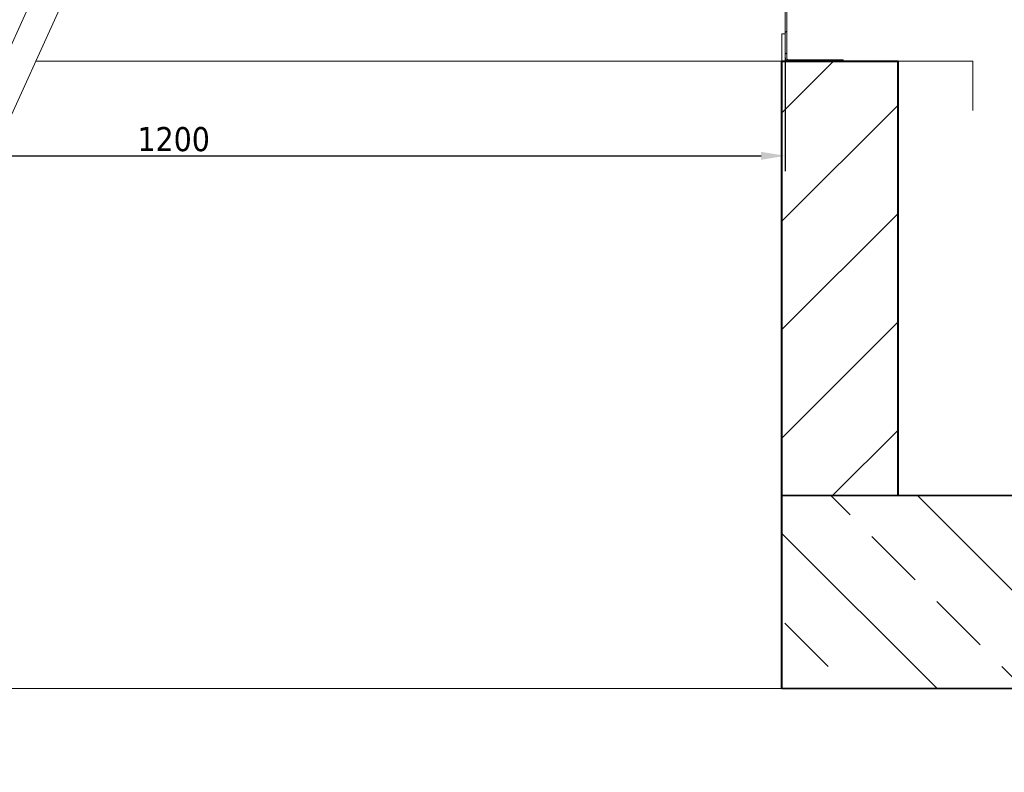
# Model space of a CAD drawing. Header units: millimetres. Extents: x -1893473 to 942156, y -534599 to 942944.
# Tile 14 of 16: x -84186 to -83166, y -266883 to -266103. Entities that reach past the tile are written whole.
import ezdxf

# ---------------------------------------------------------------- set-up
doc = ezdxf.new("R2010")
doc.units = ezdxf.units.MM
doc.header["$LTSCALE"] = 0.2
doc.layers.get('0').update_dxf_attribs({"lineweight": 0})
for name, color, linetype, lineweight in [('!! 1_hatch projektowane ściany', 4, 'Continuous', 5), ('!! 1_PROJ Sciany', 2, 'Continuous', 40), ('!! 1_PROJ widok', 5, 'Continuous', 9), ('!! 1_PROJ ŻELBET', 1, 'Continuous', 35), ('Dimension (ISO)', 7, 'Continuous', 25), ('DO KONSTRUKCJI', 222, 'Continuous', 35), ('Hatch (ISO)', 7, 'Continuous', 18), ('Visible (ISO)', 7, 'Continuous', 50)]:
    doc.layers.add(name, color=color, linetype=linetype, lineweight=lineweight)
doc.styles.add('Note Text (ISO)', font='tahoma.ttf')
doc.dimstyles.new('Default (ISO)', dxfattribs={"dimscale": 5, "dimtxt": 5, "dimasz": 5, "dimexe": 3.175, "dimexo": 0, "dimgap": 0.762, "dimtad": 1, "dimdec": 0, "dimrnd": 1e-08, "dimzin": 0, "dimtxsty": 'Note Text (ISO)', "dimcen": 0.09, "dimdle": 10, "dimclrd": 256, "dimclre": 256, "dimclrt": 256, "dimazin": 0, "dimtfac": 0.70104, "dimtmove": 0, "dimatfit": 3, "dimfxl": 1, "dimtolj": 1, "dimtzin": 0, "dimlwd": -1, "dimlwe": -1, "dimarcsym": 0})

# ---------------------------------------------------------------- blocks, each defined once
blk = doc.blocks.new('*D4949')
at = {"layer": 'DEFPOINTS', "color": 0, "transparency": 16777216}
for p in [(-1203.5, 3.5), (-3.5, 3.5), (-3.5, -97.9)]:
    blk.add_point(p, dxfattribs=at)
at = {"layer": 'Dimension (ISO)', "transparency": 16777216}
for p, q in [((-1203.5, 3.5), (-1203.5, -113.8)), ((-3.5, 3.5), (-3.5, -113.8)), ((-1178.5, -97.9), (-28.5, -97.9))]:
    blk.add_line(p, q, dxfattribs=at)
for points in [[(-1178.5, -93.8), (-1178.5, -102.1), (-1203.5, -97.9)], [(-28.5, -93.8), (-28.5, -102.1), (-3.5, -97.9)]]:
    blk.add_solid(points, dxfattribs=at)
at = {"layer": 'Dimension (ISO)', "lineweight": 9, "transparency": 16777216, "insert": (-674.4, -68.1), "char_height": 25, "attachment_point": 1, "style": 'Note Text (ISO)'}
blk.add_mtext('\\A1;1200', dxfattribs=at)
blk = doc.blocks.new('A$C3bf03bbc')
at = {"layer": 'Hatch (ISO)', "lineweight": 9}
h = blk.add_hatch(dxfattribs=at)
h.set_pattern_fill('ANSI31', color=256, scale=127, style=0)
h.set_pattern_definition([(45, (-10843.571, -2108.028), (-11.22532, 11.22532), [])])
edge = h.paths.add_edge_path()
edge.add_line((56.5, 478.5), (56.5, 496.5))
edge.add_ellipse((53, 496.5), major_axis=(3.5, 0), ratio=1, start_angle=0, end_angle=90)
edge.add_line((53, 500), (41.5, 500))
edge.add_line((41.5, 500), (21.5, 500))
edge.add_line((21.5, 500), (0, 500))
edge.add_ellipse((0, 496.5), major_axis=(0, 3.5), ratio=1, start_angle=0, end_angle=90)
edge.add_line((-3.5, 496.5), (-3.5, 3.5))
edge.add_ellipse((0, 3.5), major_axis=(-3.5, 0), ratio=1, start_angle=0, end_angle=90)
edge.add_line((0, 0), (56.5, 0))
edge.add_line((56.5, 0), (56.5, 1.5))
edge.add_line((56.5, 1.5), (0, 1.5))
edge.add_ellipse((0, 3.5), major_axis=(0, -2), ratio=1, start_angle=270, end_angle=360, ccw=False)
edge.add_line((-2, 3.5), (-2, 496.5))
edge.add_ellipse((0, 496.5), major_axis=(-2, 0), ratio=1, start_angle=270, end_angle=360, ccw=False)
edge.add_line((0, 498.5), (53, 498.5))
edge.add_ellipse((53, 496.5), major_axis=(0, 2), ratio=1, start_angle=270, end_angle=360, ccw=False)
edge.add_line((55, 496.5), (55, 478.5))
edge.add_line((55, 478.5), (56.5, 478.5))
at = {"layer": 'Visible (ISO)', "lineweight": 9}
for p, q in [((-3.5, 496.5), (-3.5, 3.5)), ((-2, 3.5), (-2, 496.5)), ((-969.1, -343.9), (-733.3, 175)), ((-706, 162.6), (-941.7, -356.3)), ((-3.5, 28.5), (-7, 28.5)), ((-7, 3.5), (-7, 28.5)), ((-779.9, 0), (-7, 0)), ((-7, 0), (-7, 3.5)), ((56.5, 1.5), (0, 1.5)), ((0, 0), (56.5, 0)), ((56.5, 0), (56.5, 1.5))]:
    blk.add_line(p, q, dxfattribs=at)
for radius in [3.5, 2]:
    blk.add_arc((0, 3.5), radius, 180, 270, dxfattribs=at)
at = {"layer": 'Dimension (ISO)', "lineweight": 9}
dim = blk.add_linear_dim(base=(-3.5, -97.9), p1=(-1203.5, 3.5), p2=(-3.5, 3.5), angle=180, dimstyle='Default (ISO)', override={"dimdec": 0, "dimlfac": 1, "dimtp": 0, "dimtm": 0, "dimtdec": 2, "dimtofl": 0, "dimatfit": 1}, dxfattribs=at)
dim.commit()
dim.dimension.update_dxf_attribs({"geometry": '*D4949', "text_midpoint": (-639.4, -97.9), "dimtype": 128})

msp = doc.modelspace()

# ---------------------------------------------------------------- hatches: boundary and pattern name
at = {"layer": '!! 1_hatch projektowane ściany'}
h = msp.add_hatch(dxfattribs=at)
h.set_pattern_fill('ANSI31', color=256, scale=25)
h.set_pattern_definition([(45, (-700396.855, 1813346.13), (-56.1266008, 56.1266008), [])])
h.paths.add_polyline_path([(-83396.15885, -266596.03281), (-83276.15885, -266596.03281), (-83276.15885, -266146.03281), (-83396.15885, -266146.03281)])
h = msp.add_hatch(dxfattribs=at)
h.set_pattern_fill('ANSI33', color=256, scale=20, angle=90)
h.set_pattern_definition([(135, (-710214.88, 1820013.74), (-89.802561, -89.802561), []), (135, (-710214.88, 1820103.54), (-89.802561, -89.802561), [63.5, -31.75])])
h.paths.add_polyline_path([(-83396.15885, -266596.03281), (-83396.15885, -266796.03281), (-79209.15885, -266796.03281), (-79209.15885, -266596.03281)])

# ---------------------------------------------------------------- linework, layer by layer
at = {"layer": '!! 1_PROJ Sciany'}
msp.add_lwpolyline([(-83396.15885, -266796.03281), (-83396.15885, -266146.03281), (-83276.15885, -266146.03281), (-83276.15885, -266596.03281)], dxfattribs=at)
at = {"layer": '!! 1_PROJ widok'}
msp.add_lwpolyline([(-84589.15885, -266796.03281), (-83396.15885, -266796.03281)], dxfattribs=at)
at = {"layer": '!! 1_PROJ ŻELBET'}
for points in [[(-79209.15885, -266596.03281), (-83396.15885, -266596.03281)], [(-79209.15885, -266796.03281), (-83396.15885, -266796.03281)]]:
    msp.add_lwpolyline(points, dxfattribs=at)
msp.add_lwpolyline([(-83396.15885, -266596.03281), (-83276.15885, -266596.03281), (-83276.15885, -266146.03281), (-83396.15885, -266146.03281)], close=True)
for points in [[(-83396.15885, -266146.03281), (-83198.35064, -266146.03281), (-83198.35064, -266196.92043)], [(-83276.15885, -266146.03281), (-83198.35064, -266146.03281)]]:
    msp.add_lwpolyline(points)
at = {"layer": 'DO KONSTRUKCJI'}
msp.add_circle((-83782.59765, -266146.03281), 1895.50875, dxfattribs=at)

# ---------------------------------------------------------------- block references
msp.add_blockref('A$C3bf03bbc', (-83389.15885, -266146.03281))

doc.saveas('drawing.dxf')
